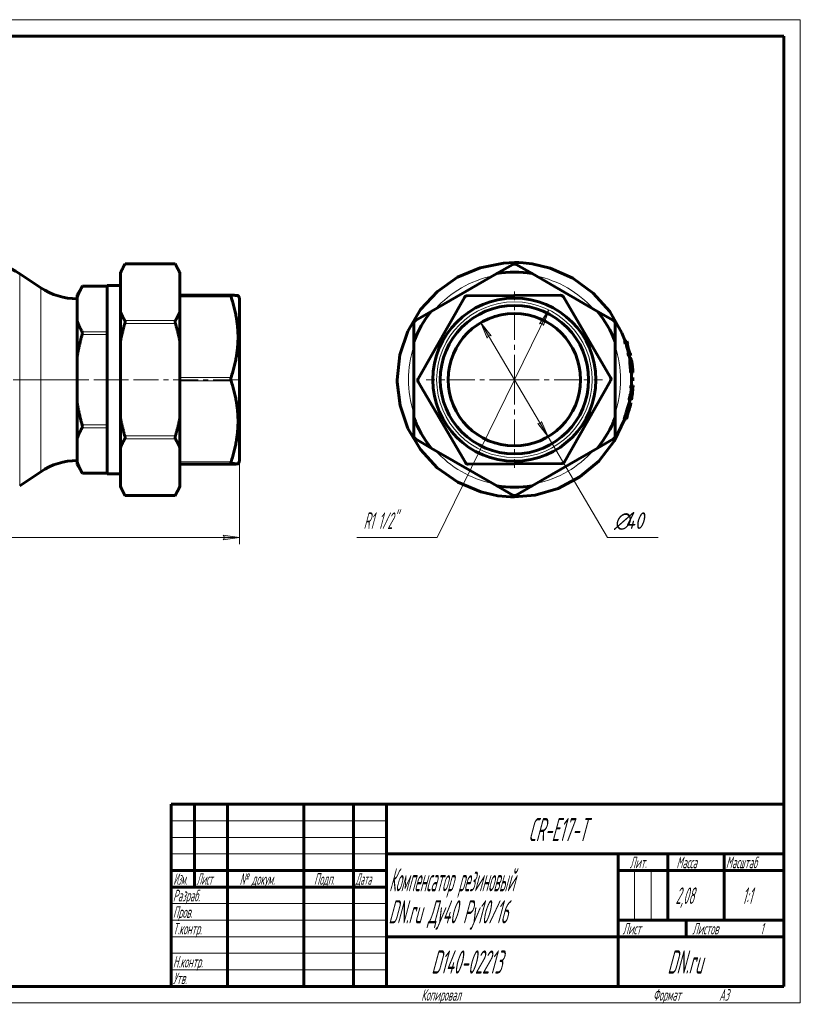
# Model space of a CAD drawing. Header units: millimetres. Extents: x 0 to 420, y 0 to 297.
# Tile 2 of 2: x 184 to 420, y 0 to 297. Entities that reach past the tile are written whole.
import ezdxf

# ---------------------------------------------------------------- set-up
doc = ezdxf.new("R2010")
doc.units = ezdxf.units.MM
for name, pattern in [('K5LT_AXLED', [12, 7.5, -1.5, 1.5, -1.5]), ('K5LT_BASIC', [0]), ('K5LT_THIN', [0])]:
    doc.linetypes.add(name, pattern=pattern)
doc.layers.add('Системный слой', color=7, linetype='Continuous')
doc.layers.add('Системный слой (1)', color=251, linetype='Continuous', true_color=0x6c6c6c)
doc.styles.add('KDIMTEXTSTYLE', font='GOST_AU.SHX', dxfattribs={"width": 0.96, "oblique": 15, "height": 5})
doc.styles.add('KTEXTSTYLE', font='GOST_AU.SHX', dxfattribs={"width": 0.56, "height": 5})
doc.dimstyles.new('KDIMSTYLE (1.00)', dxfattribs={"dimtxt": 5, "dimasz": 1, "dimexe": 2, "dimexo": 0, "dimgap": 1, "dimtad": 1, "dimtxsty": 'KDIMTEXTSTYLE', "dimsah": 1, "dimcen": 0, "dimdle": 1, "dimadec": 0, "dimazin": 0, "dimtfac": 0.667, "dimtmove": 0, "dimatfit": 3, "dimfxl": 1, "dimtvp": 1, "dimtolj": 1, "dimtzin": 0, "dimarcsym": 0})

# ---------------------------------------------------------------- blocks, each defined once
blk = doc.blocks.new('U1')
at = {"layer": 'Системный слой (1)', "color": 143, "linetype": 'K5LT_BASIC', "lineweight": 60, "true_color": 0x33acca}
for p, q in [((247.98, 213.69), (248, 213.73)), ((247.98, 213.66), (247.98, 213.69)), ((247.98, 213.65), (247.98, 213.66)), ((247.98, 213.64), (247.98, 213.65)), ((247.98, 213.6), (247.98, 213.64)), ((247.98, 213.64), (247.98, 213.64)), ((247.99, 213.5), (247.98, 213.6)), ((248.01, 213.43), (247.99, 213.5)), ((248, 213.73), (248.03, 213.76)), ((248.02, 213.4), (248.01, 213.43)), ((248.02, 213.38), (248.02, 213.4)), ((248.02, 213.37), (248.02, 213.38)), ((248.05, 213.27), (248.02, 213.37)), ((248.02, 213.37), (248.02, 213.37)), ((248.03, 213.76), (248.04, 213.77)), ((248.03, 213.76), (248.03, 213.76)), ((248.03, 213.76), (248.03, 213.76)), ((248.03, 213.76), (248.03, 213.76)), ((248.04, 213.77), (248.05, 213.77)), ((248.05, 213.77), (248.05, 213.77))]:
    blk.add_line(p, q, dxfattribs=at)
blk = doc.blocks.new('D0')
at = {"layer": 'Системный слой (1)'}
for points in [[(55.12, 140.59), (55.62, 141.25), (50.62, 140.59), (55.62, 139.93)], [(250.62, 140.59), (245.62, 141.25), (246.12, 140.59), (245.62, 139.93)]]:
    blk.add_hatch(color=7, dxfattribs=at).paths.add_polyline_path(points)
at = {"layer": 'Системный слой (1)', "color": 7, "linetype": 'K5LT_THIN', "lineweight": 18, "true_color": 0xffffff}
for p, q in [((50.62, 163.62), (50.62, 138.59)), ((250.62, 163.62), (250.62, 138.59)), ((50.62, 140.59), (55.62, 141.25)), ((55.62, 139.93), (50.62, 140.59)), ((55.62, 141.25), (55.12, 140.59)), ((55.12, 140.59), (55.62, 139.93)), ((246.12, 140.59), (245.62, 141.25)), ((245.62, 141.25), (250.62, 140.59)), ((250.62, 140.59), (245.62, 139.93)), ((245.62, 139.93), (246.12, 140.59))]:
    blk.add_line(p, q, dxfattribs=at)
blk.add_wipeout([(144.94, 141.59), (144.94, 148.97), (155.83, 148.97), (155.83, 141.59)]).dxf.layer = 'Системный слой (1)'
blk.add_line((50.62, 140.59), (250.62, 140.59), dxfattribs=at)
at = {"layer": 'Системный слой (1)', "color": 7, "insert": (144.94, 148.18), "char_height": 5, "attachment_point": 1, "style": 'KTEXTSTYLE'}
blk.add_mtext('\\H5.0;\\W1.000;\\Q15;\\Q15;\\W0.960;200', dxfattribs=at)
blk = doc.blocks.new('KDIMARROW_01')
at = {"layer": 'Системный слой'}
blk.add_hatch(color=0, dxfattribs=at).paths.add_polyline_path([(-5, -0.66), (0, 0), (-5, 0.66), (-4.5, 0)])
at = {"layer": 'Системный слой', "color": 0, "linetype": 'K5LT_THIN', "lineweight": 18}
for p, q in [((-4.5, 0), (-5, 0.66)), ((-5, 0.66), (0, 0)), ((0, 0), (-5, -0.66)), ((-5, -0.66), (-4.5, 0))]:
    blk.add_line(p, q, dxfattribs=at)
at = {"layer": 'Системный слой (1)', "color": 0, "linetype": 'K5LT_THIN', "lineweight": 18}
blk.add_line((333.65, 188.25), (332.65, 188.25), dxfattribs=at)
blk = doc.blocks.new('U2')
at = {"layer": 'Системный слой (1)', "color": 143, "linetype": 'K5LT_BASIC', "lineweight": 60, "true_color": 0x33acca}
for p, q in [((367.6, 199.85), (367.7, 199.58)), ((367.7, 199.58), (367.78, 199.31)), ((367.78, 199.31), (367.87, 199.04)), ((368.63, 196.25), (368.69, 195.98)), ((368.69, 195.98), (368.75, 195.71)), ((368.75, 195.71), (368.8, 195.44))]:
    blk.add_line(p, q, dxfattribs=at)
blk = doc.blocks.new('U3')
at = {"layer": 'Системный слой (1)', "color": 143, "linetype": 'K5LT_BASIC', "lineweight": 60, "true_color": 0x33acca}
for p, q in [((368.61, 195.03), (368.73, 194.73)), ((368.73, 194.73), (368.75, 194.66)), ((368.75, 194.66), (368.76, 194.65)), ((368.76, 194.65), (368.76, 194.63)), ((368.76, 194.63), (368.78, 194.59)), ((368.78, 194.59), (368.8, 194.51)), ((368.8, 194.51), (368.86, 194.36)), ((368.86, 194.36), (368.93, 194.12))]:
    blk.add_line(p, q, dxfattribs=at)
blk = doc.blocks.new('U4')
at = {"layer": 'Системный слой (1)', "color": 143, "linetype": 'K5LT_BASIC', "lineweight": 60, "true_color": 0x33acca}
for p, q in [((369.11, 193.76), (369.16, 193.43)), ((369.16, 193.43), (369.2, 193.1)), ((369.2, 193.1), (369.25, 192.78)), ((369.42, 191.12), (369.44, 190.85)), ((369.44, 190.85), (369.46, 190.58)), ((369.46, 190.58), (369.47, 190.31))]:
    blk.add_line(p, q, dxfattribs=at)
blk = doc.blocks.new('U5')
at = {"layer": 'Системный слой (1)', "color": 143, "linetype": 'K5LT_BASIC', "lineweight": 60, "true_color": 0x33acca}
for p, q in [((323.26, 222.08), (330.31, 223.48)), ((330.31, 223.48), (333.65, 223.64)), ((333.65, 223.64), (333.66, 223.64)), ((333.66, 223.64), (333.67, 223.64)), ((333.67, 223.64), (333.69, 223.64)), ((333.69, 223.64), (333.73, 223.64)), ((333.73, 223.64), (333.81, 223.64)), ((333.81, 223.64), (333.97, 223.64)), ((333.97, 223.64), (334.3, 223.63)), ((334.3, 223.63), (334.95, 223.61)), ((334.95, 223.61), (336.27, 223.54)), ((336.27, 223.54), (338.96, 223.24)), ((338.96, 223.24), (344.42, 221.96)), ((316.5, 219.21), (323.26, 222.08)), ((344.42, 221.96), (351.34, 218.9)), ((310.4, 214.93), (316.5, 219.21)), ((351.34, 218.9), (357.44, 214.44)), ((305.28, 209.41), (310.4, 214.93)), ((357.44, 214.44), (362.43, 208.84)), ((301.43, 202.9), (305.28, 209.41)), ((362.43, 208.84), (366.08, 202.4)), ((299.06, 195.72), (301.43, 202.9)), ((366.08, 202.4), (367.08, 199.85)), ((367.35, 199.04), (367.63, 198.11)), ((367.63, 198.11), (367.89, 197.18)), ((367.89, 197.18), (368.12, 196.25)), ((298.26, 188.25), (299.06, 195.72)), ((368.29, 195.44), (368.38, 195)), ((368.38, 195), (368.46, 194.56)), ((368.46, 194.56), (368.54, 194.12)), ((298.27, 187.49), (298.26, 188.25)), ((299.14, 180.42), (298.27, 187.49)), ((368.97, 190.31), (369.02, 189.04)), ((369.03, 187.66), (369.01, 187.07)), ((369.02, 189.04), (369.03, 188.25)), ((369.03, 188.25), (369.03, 188.25)), ((369.03, 188.25), (369.03, 188.25)), ((369.03, 188.25), (369.03, 188.24)), ((369.03, 188.24), (369.03, 188.24)), ((369.03, 188.24), (369.03, 188.22)), ((369.03, 188.22), (369.03, 188.18)), ((369.03, 188.18), (369.03, 188.11)), ((369.03, 188.11), (369.03, 187.96)), ((369.03, 187.96), (369.03, 187.66)), ((368.89, 185.09), (368.86, 184.75)), ((368.92, 185.43), (368.89, 185.09)), ((368.94, 185.78), (368.92, 185.43)), ((369.01, 187.07), (368.99, 186.53)), ((368.4, 181.58), (368.34, 181.28)), ((368.45, 181.87), (368.4, 181.58)), ((368.5, 182.17), (368.45, 181.87)), ((301.47, 173.52), (299.14, 180.42)), ((367.01, 176.48), (363.75, 169.65)), ((305.25, 167.14), (301.47, 173.52)), ((363.75, 169.65), (359.12, 163.69)), ((310.34, 161.62), (305.25, 167.14)), ((359.12, 163.69), (353.38, 158.88)), ((316.53, 157.28), (310.34, 161.62)), ((353.38, 158.88), (346.84, 155.42)), ((323.51, 154.35), (316.53, 157.28)), ((346.84, 155.42), (339.87, 153.42)), ((328.64, 153.22), (323.51, 154.35)), ((331.17, 152.95), (328.64, 153.22)), ((332.42, 152.89), (331.17, 152.95)), ((333.03, 152.87), (332.42, 152.89)), ((333.34, 152.87), (333.03, 152.87)), ((333.49, 152.87), (333.34, 152.87)), ((333.57, 152.87), (333.49, 152.87)), ((333.61, 152.87), (333.57, 152.87)), ((333.63, 152.87), (333.61, 152.87)), ((333.64, 152.87), (333.63, 152.87)), ((333.65, 152.87), (333.64, 152.87)), ((339.87, 153.42), (333.65, 152.87))]:
    blk.add_line(p, q, dxfattribs=at)
blk = doc.blocks.new('U6')
at = {"layer": 'Системный слой (1)', "color": 143, "linetype": 'K5LT_BASIC', "lineweight": 60, "true_color": 0x33acca}
for p, q in [((369.36, 184.75), (369.29, 184.28)), ((369.35, 185.78), (369.38, 185.43)), ((369.37, 184.94), (369.36, 184.77)), ((369.36, 184.77), (369.36, 184.75)), ((369.38, 185.02), (369.37, 184.94)), ((369.38, 185.43), (369.38, 185.1)), ((369.38, 185.1), (369.38, 185.09)), ((369.38, 185.09), (369.38, 185.07)), ((369.38, 185.07), (369.38, 185.02)), ((369.01, 183.35), (369, 183.32)), ((369.05, 183.46), (369.01, 183.35)), ((369.08, 183.52), (369.05, 183.46)), ((369.09, 183.55), (369.08, 183.52)), ((369.17, 183.8), (369.09, 183.57)), ((369.09, 183.57), (369.09, 183.55)), ((369.29, 184.28), (369.17, 183.8))]:
    blk.add_line(p, q, dxfattribs=at)
blk = doc.blocks.new('U7')
at = {"layer": 'Системный слой (1)', "color": 143, "linetype": 'K5LT_BASIC', "lineweight": 60, "true_color": 0x33acca}
for p, q in [((369.33, 184.47), (369.3, 184.2)), ((369.36, 184.75), (369.33, 184.47)), ((369.46, 186.03), (369.45, 185.78)), ((369.48, 186.28), (369.46, 186.03)), ((369.49, 186.53), (369.48, 186.28)), ((369.05, 182.42), (369.01, 182.17)), ((369.09, 182.67), (369.05, 182.42)), ((369.13, 182.92), (369.09, 182.67)), ((369.3, 184.2), (369.27, 183.93))]:
    blk.add_line(p, q, dxfattribs=at)
blk = doc.blocks.new('U8')
at = {"layer": 'Системный слой (1)', "color": 143, "linetype": 'K5LT_BASIC', "lineweight": 60, "true_color": 0x33acca}
for p, q in [((368.47, 180.13), (368.45, 180.05)), ((368.5, 180.22), (368.47, 180.13)), ((368.51, 180.27), (368.5, 180.22)), ((368.52, 180.29), (368.51, 180.27)), ((368.54, 180.35), (368.52, 180.3)), ((368.52, 180.3), (368.52, 180.29)), ((368.65, 180.68), (368.54, 180.35)), ((368.7, 180.83), (368.65, 180.68)), ((368.72, 180.89), (368.7, 180.83)), ((368.73, 180.92), (368.72, 180.89)), ((368.74, 180.96), (368.73, 180.94)), ((368.73, 180.94), (368.73, 180.94)), ((368.73, 180.94), (368.73, 180.92)), ((368.75, 181), (368.74, 180.96)), ((368.76, 181.03), (368.75, 181)), ((368.77, 181.04), (368.76, 181.03)), ((368.78, 181.06), (368.77, 181.06)), ((368.77, 181.06), (368.77, 181.04)), ((368.79, 181.1), (368.78, 181.09)), ((368.78, 181.09), (368.78, 181.08)), ((368.78, 181.08), (368.78, 181.07)), ((368.78, 181.07), (368.78, 181.07)), ((368.78, 181.07), (368.78, 181.06)), ((368.8, 181.14), (368.79, 181.1)), ((368.81, 181.17), (368.8, 181.14)), ((368.82, 181.19), (368.81, 181.17)), ((368.85, 181.28), (368.82, 181.2)), ((368.82, 181.2), (368.82, 181.2)), ((368.82, 181.2), (368.82, 181.19)), ((368.85, 181.29), (368.85, 181.29)), ((368.85, 181.29), (368.85, 181.28)), ((368.85, 181.28), (368.85, 181.28))]:
    blk.add_line(p, q, dxfattribs=at)
blk = doc.blocks.new('U9')
at = {"layer": 'Системный слой (1)', "color": 143, "linetype": 'K5LT_BASIC', "lineweight": 60, "true_color": 0x33acca}
for p, q in [((368.73, 180.72), (368.67, 180.43)), ((368.79, 181), (368.73, 180.72)), ((368.85, 181.28), (368.79, 181)), ((367.64, 176.75), (367.54, 176.48)), ((367.73, 177.02), (367.64, 176.75)), ((367.81, 177.29), (367.73, 177.02))]:
    blk.add_line(p, q, dxfattribs=at)
blk = doc.blocks.new('U10')
at = {"layer": 'Системный слой (1)', "color": 7, "linetype": 'K5LT_THIN', "lineweight": 18, "true_color": 0xffffff}
for start, end in [(101.7893, 138.2097), (41.7903, 78.2107), (161.7898, 180), (341.7898, 18.2102), (281.7893, 318.2097)]:
    blk.add_arc((333.65, 188.25), 32.03, start, end, dxfattribs=at)
blk = doc.blocks.new('U11')
at = {"layer": 'Системный слой (1)', "color": 7, "linetype": 'K5LT_THIN', "lineweight": 18, "true_color": 0xffffff}
for start, end in [(180, 198.21), (221.7894, 258.2099)]:
    blk.add_arc((333.65, 188.25), 32.03, start, end, dxfattribs=at)
blk = doc.blocks.new('U12')
at = {"layer": 'Системный слой (1)', "color": 30, "linetype": 'K5LT_AXLED', "lineweight": 18, "true_color": 0xff8000}
for q in [(333.65, 214.89), (307.01, 188.25), (360.28, 188.25), (333.65, 161.62)]:
    blk.add_line((333.65, 188.25), q, dxfattribs=at)
blk = doc.blocks.new('D1')
at = {"layer": 'Системный слой (1)'}
for points in [[(326.6, 201.51), (323.49, 205.48), (325.46, 200.84), (325.78, 201.61)], [(343.8, 171.02), (341.83, 175.67), (341.52, 174.9), (340.7, 175)]]:
    blk.add_hatch(color=7, dxfattribs=at).paths.add_polyline_path(points)
at = {"layer": 'Системный слой (1)', "color": 7, "linetype": 'K5LT_THIN', "lineweight": 18, "true_color": 0xffffff}
for p, q in [((323.49, 205.48), (326.6, 201.51)), ((325.46, 200.84), (323.49, 205.48)), ((323.49, 205.48), (343.8, 171.02)), ((325.78, 201.61), (325.46, 200.84)), ((326.6, 201.51), (325.78, 201.61)), ((341.52, 174.9), (341.83, 175.67)), ((341.83, 175.67), (343.8, 171.02)), ((343.8, 171.02), (340.7, 175)), ((340.7, 175), (341.52, 174.9)), ((343.8, 171.02), (361.74, 140.59))]:
    blk.add_line(p, q, dxfattribs=at)
blk.add_wipeout([(363.74, 141.59), (363.74, 148.97), (374.63, 148.97), (374.63, 141.59)]).dxf.layer = 'Системный слой (1)'
blk.add_line((361.74, 140.59), (377.09, 140.59), dxfattribs=at)
at = {"layer": 'Системный слой (1)', "color": 7, "char_height": 5, "attachment_point": 1, "style": 'KTEXTSTYLE'}
for s, insert in [('\\H5.0;\\W1.000;\\Q15;\\Q15;\\W0.960;∅', (363.74, 148.18)), ('\\H5.0;\\W1.000;\\Q15;\\Q15;\\W0.960;40', (367.05, 148.18))]:
    blk.add_mtext(s, dxfattribs=dict(at, insert=insert))
blk = doc.blocks.new('U13')
at = {"layer": 'Системный слой (1)'}
blk.add_hatch(color=7, dxfattribs=at).paths.add_polyline_path([(342.38, 204.58), (343.99, 209.35), (341.2, 205.15), (342.01, 205.31)])
at = {"layer": 'Системный слой (1)', "color": 7, "linetype": 'K5LT_THIN', "lineweight": 18, "true_color": 0xffffff}
for p, q in [((310.28, 140.59), (343.99, 209.35)), ((341.2, 205.15), (343.99, 209.35)), ((343.99, 209.35), (342.38, 204.58)), ((342.01, 205.31), (341.2, 205.15)), ((342.38, 204.58), (342.01, 205.31)), ((310.28, 140.59), (286.07, 140.59))]:
    blk.add_line(p, q, dxfattribs=at)
at = {"layer": 'Системный слой (1)', "color": 7, "insert": (288.07, 148.18), "char_height": 5, "attachment_point": 1, "style": 'KTEXTSTYLE'}
blk.add_mtext('\\H5.0;\\W1.000;\\Q15;\\Q15;\\W0.560;R1 1/2"', dxfattribs=at)
blk = doc.blocks.new('U14')
at = {"color": 7, "linetype": 'K5LT_THIN', "lineweight": 18, "true_color": 0xffffff}
for p, q in [((0, 297), (420, 297)), ((420, 297), (420, 0)), ((230, 55), (295, 55)), ((230, 50), (295, 50)), ((230, 45), (295, 45)), ((369.96, 25), (369.96, 40)), ((374.98, 25), (374.98, 40)), ((230, 30), (295, 30)), ((230, 25), (295, 25)), ((230, 20), (295, 20)), ((230, 15), (295, 15)), ((230, 10), (295, 10)), ((420, 0), (0, 0))]:
    blk.add_line(p, q, dxfattribs=at)
at = {"color": 143, "linetype": 'K5LT_BASIC', "lineweight": 60, "true_color": 0x33acca}
for p, q in [((20, 292), (415, 292)), ((415, 292), (415, 5)), ((230, 60), (415, 60)), ((230, 5), (230, 60)), ((237, 35), (237, 60)), ((247, 5), (247, 60)), ((270, 5), (270, 60)), ((285, 5), (285, 60)), ((295, 5), (295, 60)), ((295, 45), (415, 45)), ((365, 5), (365, 45)), ((380, 25), (380, 45)), ((397, 25), (397, 45)), ((230, 40), (295, 40)), ((365, 40), (380, 40)), ((380, 40), (415, 40)), ((230, 35), (295, 35)), ((365, 25), (415, 25)), ((385.57, 20), (385.57, 25)), ((295, 20), (365, 20)), ((365, 20), (415, 20)), ((415, 5), (20, 5))]:
    blk.add_line(p, q, dxfattribs=at)
at = {"color": 7, "attachment_point": 1, "style": 'KTEXTSTYLE'}
for s, insert, char_height in [('\\H5.0;\\W1.000;\\Q15;\\Q15;\\W0.560;\\H7.00;CR-E17-T', (337.8, 55.86), 7), ('\\H5.0;\\W1.000;\\Q15;\\Q15;\\W0.560;\\H3.50;Лит.', (368.47, 44.18), 3.5), ('\\H5.0;\\W1.000;\\Q15;\\Q15;\\W0.560;\\H3.50;Масса', (382.58, 44.18), 3.5), ('\\H5.0;\\W1.000;\\Q15;\\Q15;\\W0.540;\\H3.50;Масштаб', (397.52, 44.18), 3.5), ('\\H5.0;\\W1.000;\\Q15;\\Q15;\\W0.458;\\H3.50;Изм.', (230.62, 39.18), 3.5), ('\\H5.0;\\W1.000;\\Q15;\\Q15;\\W0.467;\\H3.50;Лист', (237.61, 39.18), 3.5), ('\\H5.0;\\W1.000;\\Q15;\\Q15;\\W0.560;\\H3.50;№ докум.', (250.63, 39.18), 3.5), ('\\H5.0;\\W1.000;\\Q15;\\Q15;\\W0.560;\\H3.50;Подп.', (273.1, 39.18), 3.5), ('\\H5.0;\\W1.000;\\Q15;\\Q15;\\W0.467;\\H3.50;Дата', (285.61, 39.18), 3.5), ('\\H5.0;\\W1.000;\\Q15;\\Q15;\\W0.442;\\H7.00;Компенсатор резиновый', (295.78, 40.69), 7), ('\\H5.0;\\W1.000;\\Q15;\\Q15;\\W0.560;\\H3.50;Разраб.', (230.5, 34.18), 3.5), ('\\H5.0;\\W1.000;\\Q15;\\Q15;\\W0.560;2,08', (382.3, 34.9), 5), ('\\H5.0;\\W1.000;\\Q15;\\Q15;\\W0.560;{\\c16737820;1:1}', (402.44, 34.9), 5), ('\\H5.0;\\W1.000;\\Q15;\\Q15;\\W0.530;\\H7.00;DN.ru Ду40 Ру10/16', (295.57, 31.02), 7), ('\\H5.0;\\W1.000;\\Q15;\\Q15;\\W0.560;\\H3.50;Пров.', (230.5, 29.18), 3.5), ('\\H5.0;\\W1.000;\\Q15;\\Q15;\\W0.560;\\H3.50;Т.контр.', (230.5, 24.18), 3.5), ('\\H5.0;\\W1.000;\\Q15;\\Q15;\\W0.560;\\H3.50;Лист', (366.32, 24.18), 3.5), ('\\H5.0;\\W1.000;\\Q15;\\Q15;\\W0.560;\\H3.50;Листов', (387.36, 24.18), 3.5), ('\\H5.0;\\W1.000;\\Q15;\\Q15;\\W0.560;\\H3.50;1', (407.91, 24.18), 3.5), ('\\H5.0;\\W1.000;\\Q15;\\Q15;\\W0.560;\\H7.00;D140-02213', (308.54, 15.86), 7), ('\\H5.0;\\W1.000;\\Q15;\\Q15;\\W0.560;\\H7.00;DN.ru', (379.84, 15.86), 7), ('\\H5.0;\\W1.000;\\Q15;\\Q15;\\W0.560;\\H3.50;Н.контр.', (230.5, 14.18), 3.5), ('\\H5.0;\\W1.000;\\Q15;\\Q15;\\W0.560;\\H3.50;Утв.', (230.5, 9.18), 3.5), ('\\H5.0;\\W1.000;\\Q15;\\Q15;\\W0.560;\\H3.50;Копировал', (305.5, 4.18), 3.5), ('\\H5.0;\\W1.000;\\Q15;\\Q15;\\W0.560;\\H3.50;Формат', (375.5, 4.18), 3.5), ('\\H5.0;\\W1.000;\\Q15;\\Q15;\\W0.560;\\H3.50;A3', (395.5, 4.18), 3.5)]:
    blk.add_mtext(s, dxfattribs=dict(at, insert=insert, char_height=char_height))

msp = doc.modelspace()

# ---------------------------------------------------------------- linework, layer by layer
at = {"layer": 'Системный слой (1)', "color": 143, "linetype": 'K5LT_BASIC', "lineweight": 60, "true_color": 0x33acca}
for p, q in [((214.615, 220.753), (216.044, 223.228)), ((216.044, 223.228), (215.969, 223.094)), ((231.186, 223.228), (216.044, 223.228)), ((232.615, 220.753), (231.186, 223.228)), ((231.262, 223.094), (231.187, 223.228)), ((328.335, 220.316), (333.146, 223.094)), ((334.146, 223.094), (338.956, 220.316)), ((190.577, 216.035), (184.209, 220.28)), ((214.615, 220.316), (214.615, 220.753)), ((214.615, 208.884), (214.615, 220.316)), ((232.615, 220.753), (232.615, 220.316)), ((232.615, 208.884), (232.615, 220.316)), ((328.335, 220.316), (308.534, 208.884)), ((358.758, 208.884), (338.956, 220.316)), ((201.615, 213.878), (203.141, 216.521)), ((203.141, 216.521), (203.067, 216.387)), ((210.615, 216.521), (203.141, 216.521)), ((210.615, 159.831), (210.615, 216.676)), ((214.615, 216.676), (210.615, 216.676)), ((201.615, 213.131), (201.615, 213.878)), ((201.615, 213.131), (201.615, 206.009)), ((248.052, 213.766), (232.615, 213.766)), ((250.615, 212.888), (250.16, 213.676)), ((250.615, 212.888), (250.615, 163.619)), ((304.577, 188.567), (318.52, 213.08)), ((319.383, 213.585), (347.583, 213.766)), ((348.452, 213.271), (362.709, 188.939)), ((214.615, 199.686), (214.615, 208.884)), ((232.615, 208.884), (232.615, 199.686)), ((303.723, 206.107), (308.534, 208.884)), ((358.758, 208.884), (363.568, 206.107)), ((201.615, 195.375), (201.615, 206.009)), ((303.223, 199.686), (303.223, 205.241)), ((364.068, 205.241), (364.068, 199.686)), ((214.615, 176.821), (214.615, 199.686)), ((232.615, 176.821), (232.615, 199.686)), ((303.223, 199.686), (303.223, 176.821)), ((364.068, 176.821), (364.068, 199.686)), ((367.401, 199.854), (366.866, 199.854)), ((367.605, 199.854), (367.401, 199.854)), ((367.668, 199.043), (367.138, 199.043)), ((367.668, 199.043), (367.871, 199.043)), ((201.615, 195.375), (201.615, 181.132)), ((368.431, 196.251), (367.913, 196.251)), ((368.607, 195.44), (368.092, 195.44)), ((368.615, 195.03), (368.376, 195.03)), ((368.629, 196.251), (368.431, 196.251)), ((369.015, 194.125), (368.507, 194.125)), ((368.607, 195.44), (368.804, 195.44)), ((369.224, 192.934), (369.139, 192.934)), ((369.417, 191.119), (369.308, 191.119)), ((318.839, 163.236), (304.583, 187.567)), ((362.715, 187.939), (348.771, 163.427)), ((369.279, 190.309), (368.773, 190.309)), ((369.415, 188.905), (369.025, 188.905)), ((369.419, 187.926), (369.03, 187.926)), ((369.279, 190.309), (369.472, 190.309)), ((369.252, 185.776), (368.746, 185.776)), ((369.297, 186.532), (368.791, 186.532)), ((369.252, 185.776), (369.446, 185.776)), ((369.49, 186.532), (369.297, 186.532)), ((368.816, 182.167), (368.303, 182.167)), ((368.996, 183.319), (368.486, 183.319)), ((368.816, 182.167), (369.011, 182.167)), ((369.133, 182.923), (369.038, 182.923)), ((201.615, 170.497), (201.615, 181.132)), ((368.446, 180.051), (367.929, 180.051)), ((368.847, 181.287), (368.339, 181.287)), ((214.615, 167.623), (214.615, 176.821)), ((232.615, 176.821), (232.615, 167.623)), ((303.223, 171.266), (303.223, 176.821)), ((364.068, 176.821), (364.068, 171.266)), ((367.34, 176.477), (366.804, 176.477)), ((367.34, 176.477), (367.544, 176.477)), ((367.815, 177.288), (367.701, 177.288)), ((201.615, 170.497), (201.615, 163.376)), ((308.534, 167.623), (303.723, 170.4)), ((363.568, 170.4), (358.758, 167.623)), ((214.615, 156.191), (214.615, 167.623)), ((232.615, 156.191), (232.615, 167.623)), ((308.534, 167.623), (328.335, 156.191)), ((338.956, 156.191), (358.758, 167.623)), ((250.615, 163.619), (250.16, 162.83)), ((201.615, 162.629), (201.615, 163.376)), ((201.615, 162.629), (203.141, 159.986)), ((248.052, 162.741), (232.615, 162.741)), ((248.052, 162.741), (248.054, 162.741)), ((333.646, 162.83), (319.708, 162.741)), ((347.909, 162.922), (333.646, 162.83)), ((190.577, 160.472), (184.209, 156.227)), ((203.067, 160.12), (203.141, 159.986)), ((210.615, 159.986), (203.141, 159.986)), ((214.615, 159.831), (210.615, 159.831)), ((214.615, 155.754), (214.615, 156.191)), ((214.615, 155.754), (216.044, 153.279)), ((232.615, 155.754), (231.186, 153.279)), ((232.615, 156.191), (232.615, 155.754)), ((333.146, 153.413), (328.335, 156.191)), ((338.956, 156.191), (334.146, 153.413)), ((215.969, 153.413), (216.044, 153.279)), ((231.186, 153.279), (216.044, 153.279)), ((231.187, 153.279), (231.262, 153.413))]:
    msp.add_line(p, q, dxfattribs=at)
at = {"layer": 'Системный слой (1)', "color": 7, "linetype": 'K5LT_THIN', "lineweight": 18, "true_color": 0xffffff}
for p, q in [((215.969, 223.094), (231.262, 223.094)), ((184.209, 156.227), (184.209, 220.28)), ((190.577, 216.035), (190.577, 160.472)), ((203.067, 216.387), (210.615, 216.387)), ((232.615, 213.271), (248.054, 213.271)), ((231.262, 206.107), (215.969, 206.107)), ((215.969, 205.241), (231.262, 205.241)), ((210.615, 202.753), (203.067, 202.753)), ((203.067, 201.887), (210.615, 201.887)), ((367.825, 198.781), (367.429, 198.781)), ((368.092, 197.645), (367.762, 197.645)), ((368.443, 196.513), (368.054, 196.513)), ((369.003, 193.433), (368.494, 193.433)), ((369.154, 191.881), (368.646, 191.881)), ((369.352, 191.831), (369.244, 191.831)), ((248.054, 188.939), (232.615, 188.939)), ((232.615, 187.939), (248.054, 187.939)), ((367.794, 177.866), (367.265, 177.866)), ((210.615, 174.62), (203.067, 174.62)), ((203.067, 173.754), (210.615, 173.754)), ((231.262, 171.266), (215.969, 171.266)), ((215.969, 170.4), (231.262, 170.4)), ((248.054, 163.427), (232.615, 163.427)), ((232.615, 162.922), (248.054, 162.922)), ((248.054, 162.741), (232.615, 162.741)), ((210.615, 160.12), (203.067, 160.12)), ((231.262, 153.413), (215.969, 153.413))]:
    msp.add_line(p, q, dxfattribs=at)
at = {"layer": 'Системный слой (1)', "color": 30, "linetype": 'K5LT_AXLED', "lineweight": 18, "true_color": 0xff8000}
for p, q in [((50.615, 188.253), (250.615, 188.253)), ((203.615, 188.253), (182.209, 188.253)), ((216.615, 188.253), (208.615, 188.253)), ((250.615, 188.253), (245.979, 188.253))]:
    msp.add_line(p, q, dxfattribs=at)
at = {"layer": 'Системный слой (1)', "color": 143, "linetype": 'K5LT_BASIC', "lineweight": 60, "true_color": 0x33acca}
for radius in [24.635, 22.422, 20]:
    msp.add_circle((333.646, 188.253), radius, dxfattribs=at)
at = {"layer": 'Системный слой (1)', "color": 7, "linetype": 'K5LT_THIN', "lineweight": 18, "true_color": 0xffffff}
msp.add_circle((333.646, 188.253), 23.5, dxfattribs=at)
at = {"layer": 'Системный слой (1)', "color": 143, "linetype": 'K5LT_BASIC', "lineweight": 60, "true_color": 0x33acca}
for centre, radius, start, end in [((173.115, 203.639), 20, 56.30993, 123.69007), ((333.646, 222.228), 1, 60, 120), ((333.646, 188.253), 32.5, 80.59547, 99.40453), ((201.671, 232.676), 20, 236.30993, 269.84097), ((319.389, 212.585), 1, 90.36667, 150.36667), ((347.59, 212.766), 1, 30.36667, 90.36667), ((333.646, 188.253), 32.5, 140.59547, 159.40453), ((333.646, 188.253), 32.5, 20.59547, 39.40453), ((304.223, 205.241), 1, 120, 180), ((363.068, 205.241), 1, 0, 60), ((333.646, 188.253), 35.188, 17.85701, 19.24946), ((333.646, 188.253), 35.692, 17.5961, 18.96669), ((333.646, 188.253), 35.188, 11.78444, 13.13636), ((333.646, 188.253), 35.692, 11.61541, 12.9473), ((333.646, 188.253), 35.188, 3.34846, 5.91668), ((333.646, 188.253), 35.692, 3.30105, 5.8327), ((333.646, 188.253), 35.777, 4.59463, 5.89047), ((333.646, 188.253), 35.885, 4.58085, 5.72204), ((305.446, 188.073), 1, 150.36667, 210.36667), ((361.846, 188.434), 1, 330.36667, 30.36667), ((333.646, 188.253), 35.775, 359.47564, 1.04326), ((333.646, 188.253), 35.188, 355.96219, 357.19593), ((333.646, 188.253), 35.692, 356.0194, 357.23562), ((333.646, 188.253), 35.188, 350.0396, 351.93856), ((333.646, 188.253), 35.692, 350.18189, 352.05333), ((333.646, 188.253), 32.5, 200.59547, 219.40453), ((333.646, 188.253), 32.5, 320.59547, 339.40453), ((333.646, 188.253), 35.188, 340.4479, 342.83119), ((333.646, 188.253), 35.692, 340.73547, 343.08141), ((333.646, 188.253), 35.777, 342.15221, 343.18884), ((304.223, 171.266), 1, 180, 240), ((363.068, 171.266), 1, 300, 0), ((201.671, 143.831), 20, 90.15903, 123.69007), ((319.702, 163.741), 1, 210.36667, 270.36667), ((347.902, 163.922), 1, 270.36667, 330.36667), ((333.646, 188.253), 32.5, 260.59547, 279.40453), ((333.646, 154.279), 1, 240, 300)]:
    msp.add_arc(centre, radius, start, end, dxfattribs=at)
for points, weights in [([(215.969, 223.094), (215.16, 221.657), (214.615, 220.316)], [1.00946254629, 1.00815554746, 1]), ([(232.615, 220.316), (232.071, 221.657), (231.262, 223.094)], [1, 1.00815554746, 1.00946254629]), ([(203.067, 216.387), (202.113, 214.683), (201.615, 213.131)], [1.01827542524, 1.01658145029, 1]), ([(248.054, 213.766), (250.136, 213.718), (250.16, 213.676)], [1.05282836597, 1.12744228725, 1.12836492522]), ([(248.054, 188.939), (252.002, 201.105), (248.054, 213.271)], [1.05282836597, 1.20392458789, 1.05282836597]), ([(214.615, 208.884), (215.16, 207.544), (215.969, 206.107)], [1, 1.00815554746, 1.00946254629]), ([(231.262, 206.107), (232.071, 207.544), (232.615, 208.884)], [1.00946254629, 1.00815554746, 1]), ([(201.615, 206.009), (202.113, 204.458), (203.067, 202.753)], [1, 1.01658145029, 1.01827542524]), ([(215.969, 205.241), (215.16, 202.366), (214.615, 199.686)], [1.00946254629, 1.00815554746, 1]), ([(232.615, 199.686), (232.071, 202.366), (231.262, 205.241)], [1, 1.00815554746, 1.00946254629]), ([(203.067, 201.887), (202.113, 198.479), (201.615, 195.375)], [1.01827542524, 1.01658145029, 1]), ([(248.054, 163.427), (252.002, 175.683), (248.054, 187.939)], [1.05282836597, 1.20392458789, 1.05282836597]), ([(201.615, 181.132), (202.113, 178.028), (203.067, 174.62)], [1, 1.01658145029, 1.01827542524]), ([(214.615, 176.821), (215.16, 174.14), (215.969, 171.266)], [1, 1.00815554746, 1.00946254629]), ([(231.262, 171.266), (232.071, 174.14), (232.615, 176.821)], [1.00946254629, 1.00815554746, 1]), ([(203.067, 173.754), (202.113, 172.049), (201.615, 170.497)], [1.01827542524, 1.01658145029, 1]), ([(215.969, 170.4), (215.16, 168.963), (214.615, 167.623)], [1.00946254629, 1.00815554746, 1]), ([(232.615, 167.623), (232.071, 168.963), (231.262, 170.4)], [1, 1.00815554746, 1.00946254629]), ([(201.615, 163.376), (202.113, 161.824), (203.067, 160.12)], [1, 1.01658145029, 1.01827542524]), ([(250.16, 162.83), (250.185, 162.873), (248.054, 162.922)], [1.12836492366, 1.12931072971, 1.05282836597]), ([(248.054, 162.741), (250.136, 162.789), (250.16, 162.83)], [1.05282836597, 1.12744222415, 1.12836492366]), ([(214.615, 156.191), (215.16, 154.85), (215.969, 153.413)], [1, 1.00815554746, 1.00946254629]), ([(231.262, 153.413), (232.071, 154.85), (232.615, 156.191)], [1.00946254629, 1.00815554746, 1])]:
    msp.add_rational_spline(points, weights, degree=2, dxfattribs=at)
for points, knots in [([(215.969, 206.107), (215.979, 206.087), (215.989, 206.066), (216.028, 205.961), (216.044, 205.855), (216.044, 205.626), (216.028, 205.492), (215.989, 205.318), (215.979, 205.279), (215.969, 205.241)], [0.43350529, 0.43350529, 0.43350529, 0.43350529, 0.44489024, 0.44489024, 0.48458583, 0.48458583, 0.52428142, 0.52428142, 0.53566637, 0.53566637, 0.53566637, 0.53566637]), ([(231.262, 205.241), (231.251, 205.279), (231.241, 205.318), (231.202, 205.492), (231.187, 205.626), (231.187, 205.855), (231.202, 205.961), (231.241, 206.066), (231.251, 206.087), (231.262, 206.107)], [0.76484508, 0.76484508, 0.76484508, 0.76484508, 0.77623002, 0.77623002, 0.81592562, 0.81592562, 0.85562121, 0.85562121, 0.86700615, 0.86700615, 0.86700615, 0.86700615]), ([(203.067, 202.753), (203.077, 202.734), (203.087, 202.713), (203.126, 202.609), (203.141, 202.502), (203.141, 202.272), (203.126, 202.137), (203.087, 201.963), (203.077, 201.925), (203.067, 201.887)], [0.43274383, 0.43274383, 0.43274383, 0.43274383, 0.44395084, 0.44395084, 0.48382978, 0.48382978, 0.52370873, 0.52370873, 0.53491573, 0.53491573, 0.53491573, 0.53491573]), ([(367.844, 199.043), (367.839, 199.043), (367.834, 199.041), (367.825, 199.03), (367.821, 199.023), (367.817, 199.01), (367.816, 199.008), (367.814, 199), (367.813, 198.995), (367.811, 198.98), (367.811, 198.969), (367.81, 198.929), (367.812, 198.894), (367.819, 198.825), (367.822, 198.804), (367.825, 198.781)], [-0.16263662, -0.16263662, -0.16263662, -0.16263662, -0.11896577, -0.11896577, -0.08457479, -0.08457479, -0.07594728, -0.07594728, -0.06270728, -0.06270728, -0.04362457, -0.04362457, -0.01230445, -0.01230445, 0, 0, 0, 0]), ([(367.825, 198.781), (367.831, 198.733), (367.841, 198.676), (367.867, 198.542), (367.883, 198.466), (367.93, 198.266), (367.975, 198.08), (368.062, 197.755), (368.076, 197.7), (368.092, 197.645)], [-0.21157442, -0.21157442, -0.21157442, -0.21157442, -0.15746317, -0.15746317, -0.10125941, -0.10125941, -0.01715162, -0.01715162, 0, 0, 0, 0]), ([(368.092, 197.645), (368.126, 197.518), (368.162, 197.389), (368.2, 197.256), (368.202, 197.247), (368.218, 197.194), (368.231, 197.149), (368.257, 197.062), (368.269, 197.019), (368.284, 196.971), (368.286, 196.964), (368.294, 196.94), (368.299, 196.923), (368.342, 196.786), (368.378, 196.681), (368.423, 196.563), (368.433, 196.537), (368.443, 196.513)], [-0.134754, -0.134754, -0.134754, -0.134754, -0.09503863, -0.09503863, -0.09229537, -0.09229537, -0.07785378, -0.07785378, -0.06370293, -0.06370293, -0.06136264, -0.06136264, -0.05548104, -0.05548104, -0.01356835, -0.01356835, 0, 0, 0, 0]), ([(368.443, 196.513), (368.48, 196.421), (368.511, 196.357), (368.558, 196.28), (368.578, 196.26), (368.597, 196.251), (368.601, 196.251), (368.604, 196.251)], [-0.15211651, -0.15211651, -0.15211651, -0.15211651, -0.08508652, -0.08508652, -0.01853196, -0.01853196, 0, 0, 0, 0]), ([(368.494, 193.433), (368.482, 193.606), (368.476, 193.753), (368.474, 193.976), (368.477, 194.029), (368.488, 194.107), (368.497, 194.125), (368.507, 194.125)], [0, 0, 0, 0, 0.06184541, 0.06184541, 0.11789259, 0.11789259, 0.19870258, 0.19870258, 0.19870258, 0.19870258]), ([(368.646, 191.881), (368.619, 192.143), (368.587, 192.434), (368.548, 192.797), (368.535, 192.922), (368.51, 193.199), (368.501, 193.319), (368.494, 193.433)], [0, 0, 0, 0, 0.07926839, 0.07926839, 0.11050551, 0.11050551, 0.13693923, 0.13693923, 0.13693923, 0.13693923]), ([(369.015, 194.125), (369.007, 194.125), (368.999, 194.112), (368.988, 194.054), (368.984, 194.011), (368.983, 193.898), (368.982, 193.788), (368.997, 193.528), (369, 193.481), (369.003, 193.433)], [-0.3071667, -0.3071667, -0.3071667, -0.3071667, -0.19735223, -0.19735223, -0.10019162, -0.10019162, -0.0173008, -0.0173008, 0, 0, 0, 0]), ([(369.003, 193.433), (369.015, 193.249), (369.031, 193.052), (369.072, 192.64), (369.103, 192.366), (369.138, 192.035), (369.146, 191.958), (369.154, 191.881)], [-0.18197897, -0.18197897, -0.18197897, -0.18197897, -0.0998572, -0.0998572, -0.023263, -0.023263, 0, 0, 0, 0]), ([(369.106, 193.761), (369.099, 193.808), (369.092, 193.853), (369.064, 194.011), (369.047, 194.078), (369.026, 194.119), (369.021, 194.125), (369.015, 194.125)], [-0.1252085, -0.1252085, -0.1252085, -0.1252085, -0.0999377, -0.0999377, -0.02953911, -0.02953911, 0, 0, 0, 0]), ([(369.141, 192.894), (369.137, 192.963), (369.133, 193.025), (369.131, 193.099), (369.131, 193.117), (369.13, 193.149), (369.13, 193.162), (369.131, 193.178), (369.131, 193.182), (369.131, 193.191), (369.131, 193.196), (369.133, 193.237), (369.136, 193.259), (369.143, 193.277), (369.146, 193.28), (369.149, 193.28)], [-0.082606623, -0.082606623, -0.082606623, -0.082606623, -0.065065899, -0.065065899, -0.057967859, -0.057967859, -0.051090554, -0.051090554, -0.04859474, -0.04859474, -0.045043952, -0.045043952, -0.016244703, -0.016244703, 0, 0, 0, 0]), ([(369.234, 191.925), (369.22, 192.065), (369.193, 192.316), (369.16, 192.657), (369.149, 192.782), (369.141, 192.894)], [-0.10542797, -0.10542797, -0.10542797, -0.10542797, -0.04039596, -0.04039596, 0, 0, 0, 0]), ([(369.149, 193.28), (369.155, 193.28), (369.161, 193.271), (369.173, 193.238), (369.177, 193.22), (369.182, 193.199), (369.182, 193.197), (369.184, 193.186), (369.186, 193.176), (369.199, 193.11), (369.211, 193.033), (369.224, 192.934)], [-0.094041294, -0.094041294, -0.094041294, -0.094041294, -0.067682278, -0.067682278, -0.050528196, -0.050528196, -0.04915559, -0.04915559, -0.041136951, -0.041136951, 0, 0, 0, 0]), ([(369.224, 192.934), (369.233, 192.87), (369.242, 192.798), (369.267, 192.605), (369.278, 192.503), (369.307, 192.257), (369.331, 192.041), (369.352, 191.831)], [-0.085153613, -0.085153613, -0.085153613, -0.085153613, -0.076159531, -0.076159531, -0.063221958, -0.063221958, 0, 0, 0, 0]), ([(248.054, 187.939), (248.043, 187.972), (248.034, 188.007), (247.995, 188.168), (247.979, 188.308), (247.979, 188.573), (247.995, 188.712), (248.034, 188.873), (248.043, 188.907), (248.054, 188.939)], [0.11522071, 0.11522071, 0.11522071, 0.11522071, 0.12645753, 0.12645753, 0.16630574, 0.16630574, 0.20615394, 0.20615394, 0.21739077, 0.21739077, 0.21739077, 0.21739077]), ([(368.486, 183.319), (368.531, 183.426), (368.573, 183.535), (368.74, 184.014), (368.82, 184.388), (368.857, 184.747)], [13.20302051, 13.20302051, 13.20302051, 13.20302051, 13.26948413, 13.26948413, 13.49646383, 13.49646383, 13.49646383, 13.49646383]), ([(369.038, 182.923), (369.106, 183.123), (369.161, 183.325), (369.232, 183.663), (369.254, 183.798), (369.27, 183.932)], [13.49201823, 13.49201823, 13.49201823, 13.49201823, 13.61456525, 13.61456525, 13.69581469, 13.69581469, 13.69581469, 13.69581469]), ([(367.265, 177.866), (367.355, 178.155), (367.447, 178.464), (367.587, 178.932), (367.661, 179.184), (367.812, 179.677), (367.872, 179.873), (367.929, 180.051)], [0, 0, 0, 0, 0.09051946, 0.09051946, 0.14770075, 0.14770075, 0.18685447, 0.18685447, 0.18685447, 0.18685447]), ([(368.446, 180.051), (368.409, 179.934), (368.371, 179.808), (368.296, 179.562), (368.261, 179.443), (368.215, 179.289), (368.205, 179.254), (368.181, 179.177), (368.155, 179.089), (368.124, 178.983), (368.09, 178.863), (368.051, 178.729), (368.003, 178.569), (367.954, 178.402), (367.929, 178.319), (367.867, 178.108), (367.83, 177.987), (367.794, 177.866)], [-0.44549188, -0.44549188, -0.44549188, -0.44549188, -0.32636621, -0.32636621, -0.21973954, -0.21973954, -0.1905941, -0.1905941, -0.16054182, -0.12966117, -0.12966117, -0.09827575, -0.06596571, -0.06596571, -0.03770547, -0.03770547, 0, 0, 0, 0]), ([(367.894, 177.906), (367.92, 177.993), (367.945, 178.074), (367.995, 178.241), (368.019, 178.323), (368.064, 178.473), (368.083, 178.54), (368.115, 178.647), (368.127, 178.689), (368.147, 178.757), (368.155, 178.784), (368.164, 178.813), (368.165, 178.818), (368.167, 178.824), (368.168, 178.826), (368.24, 179.07), (368.31, 179.301), (368.376, 179.518)], [-0.12573238, -0.12573238, -0.12573238, -0.12573238, -0.11731091, -0.11731091, -0.10690522, -0.10690522, -0.09615523, -0.09615523, -0.08734707, -0.08734707, -0.08005396, -0.08005396, -0.0785389, -0.0785389, -0.07811199, -0.07811199, 0, 0, 0, 0]), ([(367.929, 180.051), (368.006, 180.295), (368.076, 180.508), (368.196, 180.867), (368.258, 181.045), (368.322, 181.229), (368.335, 181.267), (368.338, 181.281)], [0, 0, 0, 0, 0.09066139, 0.09066139, 0.18066985, 0.18066985, 0.23457135, 0.23457135, 0.23457135, 0.23457135]), ([(368.376, 179.518), (368.428, 179.689), (368.475, 179.84), (368.558, 180.098), (368.591, 180.198), (368.658, 180.397), (368.674, 180.442), (368.669, 180.442)], [-0.23208055, -0.23208055, -0.23208055, -0.23208055, -0.16996938, -0.16996938, -0.1073041, -0.1073041, 0, 0, 0, 0]), ([(203.067, 174.62), (203.077, 174.582), (203.087, 174.543), (203.126, 174.37), (203.141, 174.235), (203.141, 174.004), (203.126, 173.898), (203.087, 173.793), (203.077, 173.772), (203.067, 173.754)], [0.43274383, 0.43274383, 0.43274383, 0.43274383, 0.44395084, 0.44395084, 0.48382978, 0.48382978, 0.52370873, 0.52370873, 0.53491573, 0.53491573, 0.53491573, 0.53491573]), ([(215.969, 171.266), (215.979, 171.228), (215.989, 171.189), (216.028, 171.015), (216.044, 170.881), (216.044, 170.652), (216.028, 170.545), (215.989, 170.441), (215.979, 170.42), (215.969, 170.4)], [0.43350529, 0.43350529, 0.43350529, 0.43350529, 0.44489024, 0.44489024, 0.48458583, 0.48458583, 0.52428142, 0.52428142, 0.53566637, 0.53566637, 0.53566637, 0.53566637]), ([(231.262, 170.4), (231.251, 170.42), (231.241, 170.441), (231.202, 170.545), (231.187, 170.652), (231.187, 170.881), (231.202, 171.015), (231.241, 171.189), (231.251, 171.228), (231.262, 171.266)], [0.11458936, 0.11458936, 0.11458936, 0.11458936, 0.1259743, 0.1259743, 0.16566989, 0.16566989, 0.20536549, 0.20536549, 0.21675043, 0.21675043, 0.21675043, 0.21675043]), ([(248.054, 162.922), (248.043, 162.922), (248.034, 162.924), (247.995, 162.946), (247.979, 162.992), (247.979, 163.126), (247.995, 163.221), (248.034, 163.362), (248.043, 163.394), (248.054, 163.427)], [0.11522071, 0.11522071, 0.11522071, 0.11522071, 0.12645753, 0.12645753, 0.16630574, 0.16630574, 0.20615394, 0.20615394, 0.21739077, 0.21739077, 0.21739077, 0.21739077])]:
    msp.add_open_spline(points, degree=3, knots=knots, dxfattribs=at)

# ---------------------------------------------------------------- block references
at = {"layer": 'Системный слой (1)'}
for name in ['U5', 'U10', 'U12', 'U1', 'U2', 'U3', 'U4', 'U11', 'U6', 'U7', 'U9', 'U8']:
    msp.add_blockref(name, (0, 0), dxfattribs=at)

# ---------------------------------------------------------------- next in the draw order: dimensions: what is measured, and where the dimension line sits
at = {"layer": 'Системный слой (1)', "color": 7}
dim = msp.add_diameter_dim_2p(p1=(323.49, 205.483), p2=(343.802, 171.024), dimstyle='KDIMSTYLE (1.00)', override={"dimtih": 1, "dimtoh": 1, "dimpost": '\\H5.0;\\W0.960;\\Q15;<>', "dimblk1": 'KDIMARROW_01', "dimblk2": 'KDIMARROW_01', "dimclrt": 7, "dimtol": 1, "dimtp": 0, "dimtm": 0, "dimtdec": 5, "dimtmove": 1, "dimatfit": 2, "dimtolj": 1}, dxfattribs=at)
dim.commit()
dim.dimension.update_dxf_attribs({"geometry": 'D1', "text_midpoint": (363.742, 140.588), "dimtype": 163})
dim = msp.add_linear_dim(base=(50.615, 140.588), p1=(250.615, 163.619), p2=(50.615, 163.619), dimstyle='KDIMSTYLE (1.00)', override={"dimexo": 0, "dimpost": '\\H5.0;\\W0.960;\\Q15;<>', "dimblk1": 'KDIMARROW_01', "dimblk2": 'KDIMARROW_01', "dimse1": 0, "dimse2": 0, "dimclrt": 7, "dimtol": 1, "dimtp": 0, "dimtm": 0, "dimtdec": 5, "dimtolj": 1}, dxfattribs=at)
dim.commit()
dim.dimension.update_dxf_attribs({"geometry": 'D0', "text_midpoint": (150.615, 140.588), "dimtype": 160})

# ---------------------------------------------------------------- next in the draw order: block references
msp.add_blockref('U14', (0, 0))
at = {"layer": 'Системный слой (1)'}
msp.add_blockref('U13', (0, 0), dxfattribs=at)

doc.saveas('drawing.dxf')
